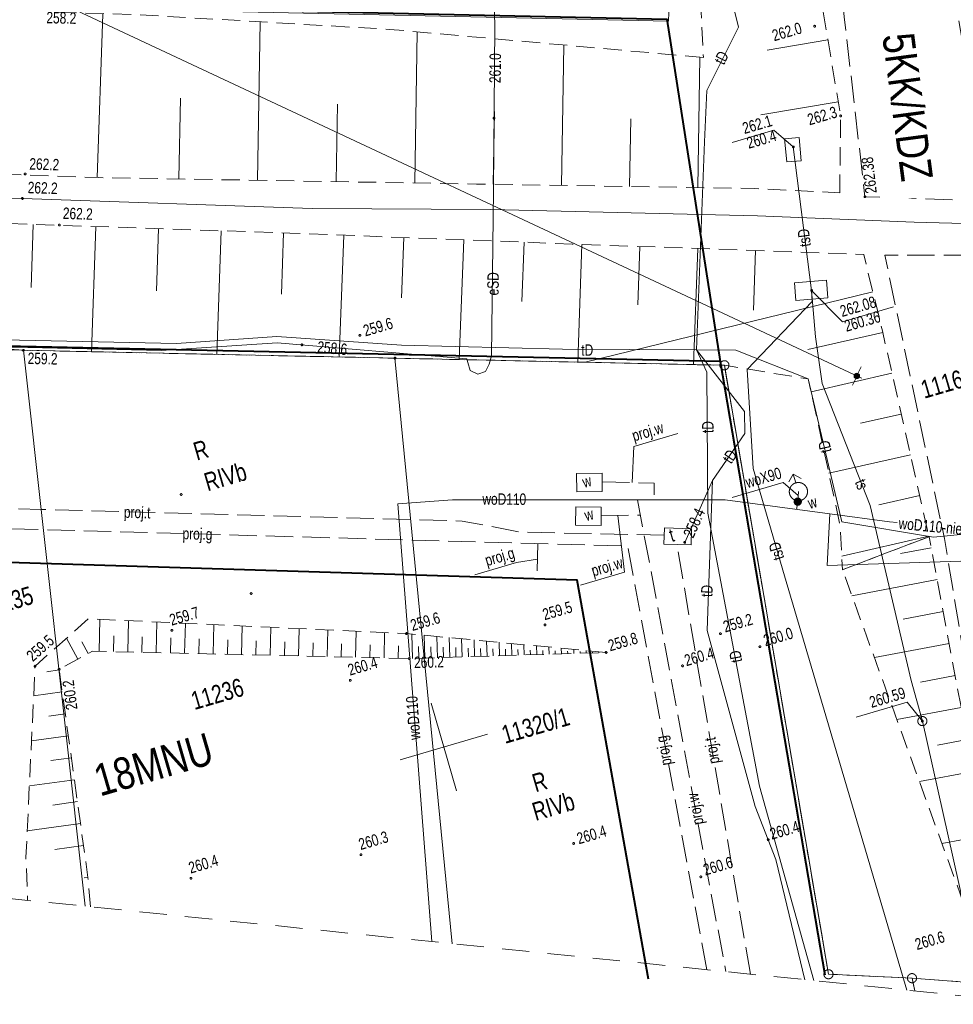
# Model space of a CAD drawing. Header units: millimetres. Extents: x -105537 to 923666, y -162842 to 175608.
# Tile 33 of 41: x 135949 to 187188, y -94240 to -40228. Entities that reach past the tile are written whole.
import ezdxf
from ezdxf.xclip import XClip

# ---------------------------------------------------------------- set-up
doc = ezdxf.new("R2010")
doc.units = ezdxf.units.MM
doc.header["$MEASUREMENT"] = 0
doc.header["$XCLIPFRAME"] = 0
for name, pattern in [('1053', [2000, 1500, -500]), ('2', [2000, 1500, -500]), ('2216', [2500, 1500, -1000]), ('2217', [2000, 1500, -500]), ('2218', [1000, 500, -500]), ('3820', [1500, 1000, -500]), ('Wipeout_Contour', [1000, 0, -1000])]:
    doc.linetypes.add(name, pattern=pattern)
for name, color, linetype, lineweight, true_color in [('199-Z Wymiary i opisy_Nr_pióra__226', 7, 'Continuous', 40, 0x59c9ff), ('PZT_MPZP_Nr_pióra__226', 7, 'Continuous', 40, 0x59c9ff), ('Wadowice Wałowa mdcp500_2_teren_zamkniety_Nr_pióra__9', 7, 'Continuous', 18, 0xaaaaaa)]:
    doc.layers.add(name, color=color, linetype=linetype, lineweight=lineweight, true_color=true_color)
doc.layers.add('A__!REF_RYSUNKI', color=7, linetype='Continuous')
doc.layers.add('Nowe_A_WYM_SYTUACJA', color=7, linetype='Continuous')
for name, color, linetype, lineweight in [('Nowe_A_WYM_SYTUACJA_Nr_pióra__1', 7, 'Continuous', 13), ('Nowe_A_WYM_SYTUACJA_Nr_pióra__45', 7, 'Continuous', 15), ('Nowe_A_WYM_SYTUACJA_Nr_pióra__85', 7, 'Continuous', 13), ('Wadowice Wałowa mdcp500_2_EGB_DzialkaEwidencyjna_Nr_pióra__3', 3, 'Continuous', 18), ('Wadowice Wałowa mdcp500_2_EGB_KonturKlasyfikacyjny_Nr_pióra__86', 86, 'Continuous', 18), ('Wadowice Wałowa mdcp500_2_EGB_KonturUzytkuGruntowego_Nr_pióra__3', 3, 'Continuous', 18), ('Wadowice Wałowa mdcp500_2_EGB_PunktGraniczny_Nr_pióra__3', 3, 'Continuous', 18), ('Wadowice Wałowa mdcp500_2_GES_InneUrzadzeniaTowarzyszace_Nr_pióra__30', 30, 'Continuous', 18), ('Wadowice Wałowa mdcp500_2_GES_InneUrzadzeniaTowarzyszace_Nr_pióra__7', 7, 'Continuous', 18), ('Wadowice Wałowa mdcp500_2_GES_PrzewodElektroenergetyczny_Nr_pióra__1', 1, 'Continuous', 18), ('Wadowice Wałowa mdcp500_2_GES_PrzewodGazowy_Nr_pióra__56', 56, 'Continuous', 18), ('Wadowice Wałowa mdcp500_2_GES_PrzewodTelekomunikacyjny_Nr_pióra__30', 30, 'Continuous', 18), ('Wadowice Wałowa mdcp500_2_GES_PrzewodWodociagowy_Nr_pióra__5', 5, 'Continuous', 18), ('Wadowice Wałowa mdcp500_2_GES_Rzedna_Nr_pióra__1', 1, 'Continuous', 18), ('Wadowice Wałowa mdcp500_2_GES_Rzedna_Nr_pióra__30', 30, 'Continuous', 18), ('Wadowice Wałowa mdcp500_2_GES_UrzadzeniaSiecWodociagowa_Nr_pióra__5', 5, 'Continuous', 18), ('Wadowice Wałowa mdcp500_2_GES_UrzadzeniaTowarzyszczaceLin_Nr_pióra__7', 7, 'Continuous', 18), ('Wadowice Wałowa mdcp500_2_linie_mpzp_Nr_pióra__135', 135, 'Continuous', 18), ('Wadowice Wałowa mdcp500_2_OT_Komunikacja_Nr_pióra__7', 7, 'Continuous', 18), ('Wadowice Wałowa mdcp500_2_OT_Rzedna_Nr_pióra__7', 7, 'Continuous', 18), ('Wadowice Wałowa mdcp500_2_OT_Skarpa_Nr_pióra__7', 7, 'Continuous', 18), ('Wadowice Wałowa mdcp500_2_siatka_Nr_pióra__7', 7, 'Continuous', 18), ('Wadowice Wałowa mdcp500_2_zakres_mapy_Nr_pióra__178', 178, 'Continuous', 18)]:
    doc.layers.add(name, color=color, linetype=linetype, lineweight=lineweight)
doc.styles.add('STYL_AUTOMATYCZNY_11', font='arial.ttf', dxfattribs={"width": 0.8})
doc.styles.add('STYL_AUTOMATYCZNY_5', font='arial.ttf')
doc.styles.add('STYL_AUTOMATYCZNY_6', font='arial.ttf', dxfattribs={"width": 0.75})
doc.linetypes.add('Linia zabudowy - nieprzekraczalna I WSC', pattern='A,0,[2,PAB.6.2 PROJEKT ZAGOSPODAROWANIA TERENU1.Shx,S=23.809524,R=0,X=0,Y=0.361417],-3000,0', length=3000)
doc.dimstyles.new('STYL_AUTOMATYCZNY__1', dxfattribs={"dimtxt": 1000, "dimasz": 570, "dimexe": 0.18, "dimexo": 0.0625, "dimgap": 0, "dimtad": 1, "dimlfac": 0.001, "dimzin": 0, "dimdsep": 46, "dimtxsty": 'STYL_AUTOMATYCZNY_5', "dimblk": 'ARROWHEAD_11', "dimblk1": 'ARROWHEAD_11', "dimblk2": 'ARROWHEAD_11', "dimcen": 0.09, "dimse1": 1, "dimse2": 1, "dimclrd": 7, "dimclre": 7, "dimclrt": 7, "dimadec": 0, "dimazin": 0, "dimtfac": 1, "dimtdec": 4, "dimtmove": 0, "dimatfit": 3, "dimfxl": 1, "dimtolj": 1, "dimtzin": 0, "dimarcsym": 0})

# ---------------------------------------------------------------- blocks, each defined once
blk = doc.blocks.new('*D83')
at = {"layer": 'Nowe_A_WYM_SYTUACJA_Nr_pióra__45', "linetype": 'Continuous', "lineweight": 15}
for points in [[(39365, 6908), (39376, 6850), (39409, 6802), (39457, 6769), (39515, 6758), (39572, 6769), (39621, 6802), (39653, 6850), (39665, 6908), (39653, 6965), (39621, 7014), (39572, 7046), (39515, 7058), (39457, 7046), (39409, 7014), (39376, 6965)], [(181743, -59771), (181754, -59829), (181787, -59877), (181835, -59910), (181893, -59921), (181950, -59910), (181999, -59877), (182031, -59829), (182043, -59771), (182031, -59714), (181999, -59665), (181950, -59633), (181893, -59621), (181835, -59633), (181787, -59665), (181754, -59714)]]:
    blk.add_hatch(color=7, dxfattribs=at).paths.add_polyline_path(points)
at = {"layer": 'Nowe_A_WYM_SYTUACJA_Nr_pióra__45', "color": 7, "linetype": 'Continuous', "lineweight": 15}
for centre in [(39515, 6908), (181893, -59771)]:
    blk.add_circle(centre, 150, dxfattribs=at)
at = {"layer": 'Nowe_A_WYM_SYTUACJA_Nr_pióra__85', "color": 7, "linetype": 'Continuous', "lineweight": 13}
for p, q in [((39243, 7035), (39379, 6971)), ((39578, 7044), (39753, 7417)), ((39276, 6398), (39451, 6772)), ((39651, 6844), (181757, -59708)), ((181956, -59635), (182131, -59262)), ((181654, -60281), (181829, -59907)), ((182029, -59835), (182164, -59899))]:
    blk.add_line(p, q, dxfattribs=at)
at = {"layer": 'Nowe_A_WYM_SYTUACJA_Nr_pióra__1', "color": 7, "lineweight": 13, "insert": (108889, -25361), "char_height": 1000, "attachment_point": 7, "rotation": 334.9052, "style": 'STYL_AUTOMATYCZNY_5'}
blk.add_mtext('\\A1;{\\pql;\\fArial|b1|i0|c238|p0;\\W1.000000;157,22}', dxfattribs=at)
blk = doc.blocks.new('ARROWHEAD_11')
at = {"color": 0, "linetype": 'Continuous', "lineweight": 0}
blk.add_line((0, 0), (-1, 0), dxfattribs=at)
at = {"color": 0, "linetype": 'Continuous', "lineweight": 0, "const_width": 0.25, "flags": 128}
blk.add_lwpolyline([(-0.125, 0, 1), (0.125, 0, 1)], format="xyb", close=True, dxfattribs=at)
blk = doc.blocks.new('Rysunek_3_2', base_point=(-5551989123, -7375062639))
at = {"layer": 'Wadowice Wałowa mdcp500_2_EGB_DzialkaEwidencyjna_Nr_pióra__3', "color": 3, "linetype": 'Continuous', "lineweight": 18, "flags": 128}
for points in [[(-36345, -54422), (-12252, -55608), (2117, -55662), (4736, -55680), (19636, -55735), (32635, -56093), (45189, -56425), (61981, -56752), (64130, -56834), (83823, -57253), (96316, -57770), (103566, -57668), (117714, -57963), (131048, -58255), (136151, -58362), (156546, -58795), (174626, -59184), (180337, -92590), (184921, -92806), (189724, -93167), (189917, -94000)], [(139534, -88859), (136151, -58362), (131048, -58255), (134359, -88331)], [(159676, -90914), (156546, -58795), (136151, -58362)], [(136151, -58362), (139534, -88859)], [(174626, -59184), (156546, -58795), (159676, -90914)], [(185069, -93505), (184921, -92806), (180337, -92590), (174626, -59184)]]:
    blk.add_lwpolyline(points, dxfattribs=at)
at = {"layer": 'Wadowice Wałowa mdcp500_2_EGB_KonturKlasyfikacyjny_Nr_pióra__86', "color": 86, "linetype": '2217', "lineweight": 18, "flags": 128}
for points in [[(136151, -58362), (131048, -58255)], [(156546, -58795), (136151, -58362)], [(174626, -59184), (156546, -58795)], [(180337, -92590), (174626, -59184)], [(184921, -92806), (180337, -92590)], [(185069, -93505), (184921, -92806)]]:
    blk.add_lwpolyline(points, dxfattribs=at)
at = {"layer": 'Wadowice Wałowa mdcp500_2_EGB_KonturUzytkuGruntowego_Nr_pióra__3', "color": 3, "linetype": '2218', "lineweight": 18, "flags": 128}
for points in [[(131048, -58255), (136151, -58362)], [(136151, -58362), (156546, -58795)], [(156546, -58795), (174626, -59184)], [(174626, -59184), (180337, -92590)], [(180337, -92590), (184921, -92806)], [(184921, -92806), (189724, -93167)], [(185069, -93505), (184921, -92806)]]:
    blk.add_lwpolyline(points, dxfattribs=at)
at = {"layer": 'Wadowice Wałowa mdcp500_2_EGB_PunktGraniczny_Nr_pióra__3', "color": 3, "linetype": 'Continuous', "lineweight": 18}
for centre, radius in [((136151, -58362), 50), ((136151, -58362), 45), ((136151, -58362), 40), ((136151, -58362), 35), ((136151, -58362), 30), ((136151, -58362), 25), ((136151, -58362), 20), ((136151, -58362), 15), ((136151, -58362), 10), ((136151, -58362), 5), ((156546, -58795), 50), ((156546, -58795), 45), ((156546, -58795), 40), ((156546, -58795), 35), ((156546, -58795), 30), ((156546, -58795), 25), ((156546, -58795), 20), ((156546, -58795), 15), ((156546, -58795), 10), ((156546, -58795), 5), ((174626, -59184), 250), ((180337, -92590), 250), ((184921, -92806), 250)]:
    blk.add_circle(centre, radius, dxfattribs=at)
at = {"layer": 'Wadowice Wałowa mdcp500_2_GES_InneUrzadzeniaTowarzyszace_Nr_pióra__30', "color": 30, "linetype": 'Continuous', "lineweight": 18, "flags": 128}
for points in [[(178044, -48033), (178847, -47965), (178725, -46689), (177925, -46766)], [(178467, -54669), (178550, -55635), (180309, -55487), (180226, -54522)]]:
    blk.add_lwpolyline(points, close=True, dxfattribs=at)
at = {"layer": 'Wadowice Wałowa mdcp500_2_GES_InneUrzadzeniaTowarzyszace_Nr_pióra__30', "color": 30, "linetype": 'Continuous', "lineweight": 18}
blk.add_circle((185490, -78704), 250, dxfattribs=at)
at = {"layer": 'Wadowice Wałowa mdcp500_2_GES_InneUrzadzeniaTowarzyszace_Nr_pióra__7', "color": 7, "linetype": 'Continuous', "lineweight": 18, "flags": 128}
blk.add_lwpolyline([(171308, -68993), (172800, -69038), (172827, -68165), (171341, -68109)], close=True, dxfattribs=at)
at = {"layer": 'Wadowice Wałowa mdcp500_2_GES_PrzewodElektroenergetyczny_Nr_pióra__1', "color": 1, "linetype": 'Continuous', "lineweight": 18, "flags": 128}
blk.add_lwpolyline([(133332, -58316), (135579, -58185), (143707, -58379), (150082, -57949), (160491, -58823), (160550, -59024), (160679, -59466), (161085, -59681), (161521, -59533), (161724, -59120), (161842, -58669), (161944, -49578), (162029, -40574), (161785, -31084), (163275, -30692), (166044, -30937), (166420, -30869), (166708, -30608), (166798, -30238), (166670, -29869), (165490, -28713), (163212, -28512)], dxfattribs=at)
at = {"layer": 'Wadowice Wałowa mdcp500_2_GES_PrzewodGazowy_Nr_pióra__56', "color": 56, "linetype": '2', "lineweight": 18, "flags": 128}
for points in [[(173661, -92341), (169319, -69104), (96653, -67066)], [(164394, -68966), (164347, -70771)]]:
    blk.add_lwpolyline(points, dxfattribs=at)
at = {"layer": 'Wadowice Wałowa mdcp500_2_GES_PrzewodGazowy_Nr_pióra__56', "color": 56, "linetype": 'Continuous', "lineweight": 18, "flags": 128}
blk.add_lwpolyline([(164372, -69813), (163209, -70006), (160923, -70672)], dxfattribs=at)
at = {"layer": 'Wadowice Wałowa mdcp500_2_GES_PrzewodTelekomunikacyjny_Nr_pióra__30', "color": 30, "linetype": 'Continuous', "lineweight": 18, "flags": 128}
for points in [[(172420, 22509), (172502, 7962), (172943, -9679), (172213, -25515), (173688, -27575), (173563, -33152), (175400, -40637), (173665, -44121), (173526, -46933)], [(173526, -46933), (173101, -58347)], [(179410, -55082), (178408, -47208)], [(173101, -58347), (165736, -58305), (156902, -58087), (150063, -57600), (144561, -57985), (128185, -57652), (108729, -57049), (93116, -56369), (62280, -55061), (55311, -55310), (44508, -55624), (26221, -54670), (6921, -53741), (-8734, -53167), (-9837, -52957), (-36892, -52884)], [(184640, -93461), (177921, -70744), (176204, -64849), (175883, -59422), (179441, -55688), (179410, -55082)], [(188897, -93897), (185490, -78704), (184882, -76475), (182619, -66885), (179990, -60183), (179632, -57632), (179410, -55082)], [(173101, -58347), (175722, -61729), (175746, -62920), (173970, -65510), (172447, -68901)], [(179533, -92940), (176552, -82277), (173708, -67294), (173663, -59558), (173101, -58347)], [(214677, -63962), (204251, -65844), (194704, -65677), (194122, -67826), (186094, -68623), (181066, -67775), (179231, -59936), (175259, -58353), (173101, -58347)], [(173970, -65510), (173725, -72143), (173670, -73742), (176316, -83397), (177452, -86295), (179032, -92889)]]:
    blk.add_lwpolyline(points, dxfattribs=at)
at = {"layer": 'Wadowice Wałowa mdcp500_2_GES_PrzewodTelekomunikacyjny_Nr_pióra__30', "color": 30, "linetype": '2', "lineweight": 18, "flags": 128}
for points in [[(171323, -68510), (163418, -68334), (160242, -67728), (137143, -67093), (122715, -66692)], [(176052, -92585), (172022, -69014)]]:
    blk.add_lwpolyline(points, dxfattribs=at)
at = {"layer": 'Wadowice Wałowa mdcp500_2_GES_PrzewodWodociagowy_Nr_pióra__5', "color": 5, "linetype": 'Continuous', "lineweight": 18, "flags": 128}
for points in [[(169558, -65624), (169656, -63637), (172069, -62934)], [(178678, -66336), (177849, -65616), (175055, -66430)], [(178586, -67092), (178650, -66667), (178687, -66115)], [(180416, -67330), (174676, -66575), (159707, -66571), (156696, -66782), (158566, -90801)], [(168771, -67421), (169149, -70540), (166735, -71243)], [(202138, -68813), (202252, -69457), (180272, -70163), (180416, -67330)], [(180416, -67330), (183678, -67765), (184108, -67803)]]:
    blk.add_lwpolyline(points, dxfattribs=at)
at = {"layer": 'Wadowice Wałowa mdcp500_2_GES_PrzewodWodociagowy_Nr_pióra__5', "color": 5, "linetype": '2', "lineweight": 18, "flags": 128}
for points in [[(167916, -65575), (170774, -65660), (170758, -66570)], [(169862, -66571), (174701, -92447)], [(167864, -67434), (170011, -67403)]]:
    blk.add_lwpolyline(points, dxfattribs=at)
at = {"layer": 'Wadowice Wałowa mdcp500_2_GES_Rzedna_Nr_pióra__1', "color": 1, "linetype": 'Continuous', "lineweight": 18}
for centre in [(161981, -45630), (151438, -58064)]:
    blk.add_circle(centre, 50, dxfattribs=at)
at = {"layer": 'Wadowice Wałowa mdcp500_2_GES_Rzedna_Nr_pióra__30', "color": 30, "linetype": 'Continuous', "lineweight": 18, "flags": 128}
for points in [[(178408, -47208), (177341, -46293), (175054, -46959)], [(179410, -55082), (181102, -56796), (183897, -55982)], [(185490, -78704), (184654, -77673), (181859, -78487)]]:
    blk.add_lwpolyline(points, dxfattribs=at)
at = {"layer": 'Wadowice Wałowa mdcp500_2_GES_Rzedna_Nr_pióra__30', "color": 30, "linetype": 'Continuous', "lineweight": 18}
for centre in [(178408, -47208), (179410, -55082), (172447, -68901), (185490, -78704)]:
    blk.add_circle(centre, 50, dxfattribs=at)
at = {"layer": 'Wadowice Wałowa mdcp500_2_GES_UrzadzeniaSiecWodociagowa_Nr_pióra__5', "color": 5, "linetype": 'Continuous', "lineweight": 18}
for p, q in [((178169, -65588), (178407, -65155)), ((178547, -65635), (178407, -65155)), ((178407, -65155), (178841, -65393))]:
    blk.add_line(p, q, dxfattribs=at)
at = {"layer": 'Wadowice Wałowa mdcp500_2_GES_UrzadzeniaSiecWodociagowa_Nr_pióra__5', "color": 5, "linetype": 'Continuous', "lineweight": 18, "flags": 128}
for points in [[(166525, -66127), (167925, -66104), (167915, -65107), (166513, -65120)], [(166452, -67950), (167853, -67969), (167866, -66975), (166474, -66954)]]:
    blk.add_lwpolyline(points, close=True, dxfattribs=at)
at = {"layer": 'Wadowice Wałowa mdcp500_2_GES_UrzadzeniaSiecWodociagowa_Nr_pióra__5', "color": 5, "linetype": 'Continuous', "lineweight": 18}
for centre, radius in [((178687, -66115), 500), ((178650, -66667), 200), ((178650, -66667), 180), ((178650, -66667), 160), ((178650, -66667), 140), ((178650, -66667), 120), ((178650, -66667), 100), ((178650, -66667), 80), ((178650, -66667), 60), ((178650, -66667), 40), ((178650, -66667), 20)]:
    blk.add_circle(centre, radius, dxfattribs=at)
at = {"layer": 'Wadowice Wałowa mdcp500_2_GES_UrzadzeniaTowarzyszczaceLin_Nr_pióra__7', "color": 7, "linetype": 'Continuous', "lineweight": 18, "flags": 128}
blk.add_lwpolyline([(179410, -55082), (178408, -47208)], dxfattribs=at)
at = {"layer": 'Wadowice Wałowa mdcp500_2_linie_mpzp_Nr_pióra__135', "color": 135, "linetype": 'Continuous', "lineweight": 18, "flags": 128}
for points in [[(-36429, -17520), (-36210, -35636), (171459, -40206), (174429, -59217), (180140, -92623)], [(174391, -58979), (156550, -58595), (136155, -58162), (131052, -58055), (117718, -57763), (103567, -57468), (96318, -57570), (83829, -57053), (64135, -56634), (61987, -56552), (45194, -56225), (32641, -55893), (19639, -55535), (4737, -55480), (2118, -55462), (-12246, -55408), (-36338, -54213)]]:
    blk.add_lwpolyline(points, dxfattribs=at)
at = {"layer": 'Wadowice Wałowa mdcp500_2_OT_Komunikacja_Nr_pióra__7', "color": 7, "linetype": '1053', "lineweight": 18, "flags": 128}
for points in [[(176853, 23233), (178081, -9974), (175711, -11956), (171109, -15359), (166848, -15392), (165970, -15345), (168061, -22808), (169832, -23490), (172068, -24443), (174354, -25641), (176516, -27199), (178167, -28968), (179710, -31476), (180361, -32245), (181201, -40062), (182338, -49938), (189127, -50179), (187247, -38759), (186056, -29055), (186519, -27784), (187311, -26679), (188363, -25820), (188163, -24347), (187646, -17030), (186533, -16177), (185598, -15148), (184865, -13955), (183659, 17930), (183488, 23208)], [(193357, -71351), (191103, -60789), (189564, -53145), (183430, -53151), (186696, -68687), (188425, -78985)]]:
    blk.add_lwpolyline(points, dxfattribs=at)
at = {"layer": 'Wadowice Wałowa mdcp500_2_OT_Komunikacja_Nr_pióra__7', "color": 7, "linetype": 'Continuous', "lineweight": 18, "flags": 128}
blk.add_lwpolyline([(213777, -52481), (195356, -51614), (185038, -51339), (176434, -50981), (161808, -50648), (152006, -50577), (136100, -50034), (120218, -49682), (100081, -48955), (84530, -48454), (72369, -48185), (55571, -47620), (43016, -47247), (33436, -46934), (23815, -46695), (9954, -46275), (-5255, -45873), (-20553, -45382), (-36719, -44915), (-39766, -44799)], dxfattribs=at)
at = {"layer": 'Wadowice Wałowa mdcp500_2_OT_Rzedna_Nr_pióra__7', "color": 7, "linetype": 'Continuous', "lineweight": 18}
for centre in [(179582, -40585), (181005, -45504), (136249, -48688), (136100, -50034), (182338, -49938), (138129, -51495), (154619, -57544), (136151, -58362), (144810, -66276), (148653, -71708), (164777, -73427), (144303, -73725), (157176, -73902), (174407, -73913), (168134, -74938), (176573, -74626), (157326, -75274), (136794, -75694), (138114, -75861), (172327, -75675), (154091, -76467), (177031, -85210), (166353, -85415), (154680, -86034), (145349, -87325), (173333, -87245)]:
    blk.add_circle(centre, 50, dxfattribs=at)
at = {"layer": 'Wadowice Wałowa mdcp500_2_OT_Skarpa_Nr_pióra__7', "color": 7, "linetype": '3820', "lineweight": 18, "flags": 128}
for points in [[(180951, -49717), (181005, -45504), (179460, -36267), (178916, -32291), (172816, -26225), (168159, -24217), (147257, -24046), (129930, -23886), (113248, -23434), (91467, -22925), (80746, -26705), (70697, -28715), (61616, -29830), (44992, -30433), (29563, -22877), (23385, -22479), (13131, -22175), (-10262, -21678), (-25279, -21938), (-45465, -28769)], [(-44754, -30769), (-35383, -27871), (-25154, -24724), (-5885, -25371), (11131, -25643), (20652, -25827), (29267, -26046), (44462, -35264), (64272, -32222), (80558, -29780), (90091, -26284), (99677, -26512), (117762, -27129), (138335, -27781), (156939, -28787), (168429, -29221), (171541, -31502), (173273, -38413), (173469, -42304)], [(173469, -42304), (156250, -40758), (142423, -39953), (123922, -39374), (100910, -38860), (90279, -38655), (71500, -38980), (48852, -39610), (31477, -40068), (24078, -40234), (19896, -39035), (-3772, -37233), (-12330, -36425), (-34831, -35699), (-43112, -35387)], [(-40381, -43070), (-36277, -43213), (-18528, -43646), (-4925, -44110), (4484, -44410), (17288, -44920), (34842, -45576), (49579, -46002), (70691, -46642), (81237, -47018), (97243, -47438), (110510, -47896), (124803, -48367), (140277, -48890), (161023, -49242), (176270, -49487), (180951, -49717)], [(-36979, -52637), (-28157, -52638), (-14173, -52658), (1769, -52930), (16515, -53207), (34086, -53494), (45571, -53981), (61839, -54585), (74668, -55004), (92669, -55728), (113625, -56727), (136151, -58362), (156546, -58795), (174626, -59184), (179231, -59936), (180980, -67978), (181102, -70400), (185855, -68589), (183294, -57294), (182271, -53103), (166273, -52535), (150777, -51935), (129096, -51199), (112826, -50658), (88600, -49841), (69610, -49259), (49727, -48656), (35626, -48160), (16124, -47863), (402, -47558), (-22148, -47023), (-37460, -46589), (-39148, -46537)], [(190852, -94095), (190371, -91312), (189420, -87548), (185855, -68589), (181102, -70400), (188174, -89849), (188877, -92050)], [(168134, -74938), (157176, -73902), (139713, -73093), (136794, -75694), (136291, -86194), (136386, -88538)], [(139836, -88890), (139692, -87286), (138114, -75861), (139949, -74868), (157326, -75274), (168134, -74938)]]:
    blk.add_lwpolyline(points, dxfattribs=at)
at = {"layer": 'Wadowice Wałowa mdcp500_2_OT_Skarpa_Nr_pióra__7', "color": 7, "linetype": 'Continuous', "lineweight": 18, "flags": 128}
for points in [[(140201, -48888), (140504, -39932)], [(149003, -49038), (149151, -40345)], [(157628, -49184), (157769, -40894)], [(180308, -41339), (176966, -41898)], [(165682, -49317), (165806, -41616)], [(173165, -49437), (173280, -42287)], [(144691, -48965), (144766, -44529)], [(180875, -44728), (176632, -45438)], [(153316, -49111), (153388, -44853)], [(161941, -49256), (162005, -45268)], [(169424, -49377), (169484, -45664)], [(136695, -51457), (136577, -54913)], [(140130, -51573), (139897, -58441)], [(143565, -51690), (143449, -55102)], [(147000, -51807), (146770, -58587)], [(150435, -51923), (150321, -55292)], [(153734, -52049), (153476, -58730)], [(157033, -52177), (156905, -55488)], [(160332, -52304), (160077, -58871)], [(163630, -52432), (163504, -55687)], [(166806, -52553), (166577, -59011)], [(169982, -52666), (169868, -55873)], [(173159, -52779), (172932, -59147)], [(176335, -52892), (176219, -56158)], [(182774, -55165), (166984, -59019)], [(183316, -57392), (179200, -58325)], [(183823, -59627), (179382, -60634)], [(184329, -61862), (182099, -62367)], [(184836, -64096), (180356, -65112)], [(185343, -66331), (183093, -66842)], [(185850, -68566), (181064, -69651)], [(185968, -69191), (184297, -69505)], [(186298, -70945), (181620, -71824)], [(186628, -72699), (184433, -73111)], [(140313, -74877), (140354, -73123)], [(141876, -74913), (141916, -73195)], [(143440, -74950), (143479, -73268)], [(145003, -74986), (145041, -73340)], [(146566, -75023), (146604, -73412)], [(148129, -75060), (148166, -73485)], [(149693, -75096), (149729, -73557)], [(151256, -75133), (151291, -73629)], [(152819, -75169), (152853, -73701)], [(154382, -75206), (154416, -73774)], [(155946, -75242), (155978, -73846)], [(157509, -75269), (157467, -73929)], [(158190, -75248), (158151, -73994)], [(139146, -75303), (138524, -74153)], [(139708, -74999), (139361, -74358)], [(141095, -74895), (141115, -74027)], [(142658, -74932), (142678, -74082)], [(144221, -74968), (144241, -74136)], [(145784, -75005), (145804, -74190)], [(147348, -75041), (147366, -74245)], [(148911, -75078), (148929, -74299)], [(150474, -75114), (150492, -74354)], [(152037, -75151), (152055, -74408)], [(153601, -75187), (153618, -74462)], [(155164, -75224), (155180, -74517)], [(158871, -75226), (158835, -74059)], [(159553, -75205), (159519, -74123)], [(160234, -75184), (160203, -74188)], [(160915, -75163), (160887, -74253)], [(161597, -75142), (161571, -74317)], [(162278, -75120), (162255, -74382)], [(162959, -75099), (162939, -74447)], [(163641, -75078), (163623, -74512)], [(186958, -74452), (182856, -75223)], [(156727, -75260), (156743, -74571)], [(157849, -75258), (157829, -74610)], [(158531, -75237), (158512, -74632)], [(159212, -75216), (159195, -74653)], [(159893, -75195), (159877, -74675)], [(160575, -75173), (160560, -74697)], [(161256, -75152), (161243, -74719)], [(161937, -75131), (161925, -74740)], [(162619, -75110), (162608, -74762)], [(163300, -75089), (163291, -74784)], [(163981, -75067), (163973, -74806)], [(164322, -75057), (164307, -74576)], [(164663, -75046), (164656, -74827)], [(165003, -75036), (164991, -74641)], [(165344, -75025), (165339, -74849)], [(165685, -75015), (165675, -74706)], [(166025, -75004), (166021, -74871)], [(166366, -74993), (166359, -74770)], [(166707, -74983), (166704, -74893)], [(167047, -74972), (167043, -74835)], [(167388, -74962), (167387, -74915)], [(167729, -74951), (167727, -74900)], [(168069, -74940), (168069, -74936)], [(138119, -75901), (137447, -75994)], [(187287, -76206), (185380, -76564)], [(138285, -77105), (136716, -77322)], [(138452, -78308), (137554, -78432)], [(187617, -77960), (184092, -78623)], [(138618, -79511), (136598, -79790)], [(187947, -79713), (186328, -80018)], [(138784, -80715), (137661, -80870)], [(188277, -81467), (185328, -82022)], [(138950, -81918), (136479, -82259)], [(139117, -83121), (137768, -83307)], [(139283, -84324), (136361, -84728)], [(188936, -84975), (186564, -85421)], [(139449, -85528), (137875, -85745)], [(139692, -87291), (139493, -87309)]]:
    blk.add_lwpolyline(points, dxfattribs=at)
at = {"layer": 'Wadowice Wałowa mdcp500_2_siatka_Nr_pióra__7', "color": 7, "linetype": 'Continuous', "lineweight": 18}
blk.add_line((159229, -80126), (159229, -80126), dxfattribs=at)
at = {"layer": 'Wadowice Wałowa mdcp500_2_siatka_Nr_pióra__7', "color": 7, "linetype": 'Continuous', "lineweight": 18, "flags": 128}
for points in [[(159928, -82526), (158530, -77726)], [(156829, -80825), (161629, -79427)]]:
    blk.add_lwpolyline(points, dxfattribs=at)
at = {"layer": 'Wadowice Wałowa mdcp500_2_teren_zamkniety_Nr_pióra__9', "color": 253, "linetype": 'Continuous', "lineweight": 18, "true_color": 0xaaaaaa, "flags": 128}
blk.add_lwpolyline([(-36212, -35736), (-35614, -17653), (-6869, -18778), (55550, -21238), (72350, -21698), (171906, -24423), (172155, -24600), (171556, -40308)], close=True, dxfattribs=at)
at = {"layer": 'Wadowice Wałowa mdcp500_2_zakres_mapy_Nr_pióra__178', "color": 178, "linetype": '2216', "lineweight": 18, "flags": 128}
blk.add_lwpolyline([(-40483, 56408), (-5213, 67491), (39821, 70990), (82874, 71190), (110281, 22047), (166247, 18451), (167791, 23267), (190180, 23749), (210929, -16171), (215662, -76514), (204751, -90911), (192280, -94240), (99368, -84761), (95395, -58866), (-13644, -56772), (-14810, -56089), (-36248, -54694), (-51798, -10956), (-46825, 27703)], close=True, dxfattribs=at)
at = {"layer": 'Wadowice Wałowa mdcp500_2_EGB_DzialkaEwidencyjna_Nr_pióra__3', "color": 3, "linetype": 'Continuous', "lineweight": 18, "char_height": 1000, "rotation": 16.2415, "style": 'STYL_AUTOMATYCZNY_6'}
for s, insert, attachment_point in [('\\A1;{\\pql;\\fArial|b0|i0|c238|p0;\\W0.750000;11169/5}', (185310, -60065), 1), ('\\A1;{\\pql;\\fArial|b0|i0|c238|p0;\\W0.750000;11235}', (133850, -72583), 4), ('\\A1;{\\pql;\\fArial|b0|i0|c238|p0;\\W0.750000;11236}', (145542, -78114), 7), ('\\A1;{\\pql;\\fArial|b0|i0|c238|p0;\\W0.750000;11320/1}', (162585, -79970), 7)]:
    blk.add_mtext(s, dxfattribs=dict(at, insert=insert, attachment_point=attachment_point))
at = {"layer": 'Wadowice Wałowa mdcp500_2_EGB_KonturKlasyfikacyjny_Nr_pióra__86', "color": 86, "linetype": 'Continuous', "lineweight": 18, "char_height": 1000, "attachment_point": 1, "rotation": 16.2415, "style": 'STYL_AUTOMATYCZNY_6'}
for insert in [(145979, -65142), (163982, -83224)]:
    blk.add_mtext('\\A1;{\\pql;\\fArial|b0|i0|c238|p0;\\W0.750000;RIVb}', dxfattribs=dict(at, insert=insert))
at = {"layer": 'Wadowice Wałowa mdcp500_2_EGB_KonturUzytkuGruntowego_Nr_pióra__3', "color": 3, "linetype": 'Continuous', "lineweight": 18, "char_height": 1000, "attachment_point": 7, "rotation": 16.2415, "style": 'STYL_AUTOMATYCZNY_6'}
for insert in [(145668, -64419), (164262, -82613)]:
    blk.add_mtext('\\A1;{\\pql;\\fArial|b0|i0|c238|p0;\\W0.750000;R}', dxfattribs=dict(at, insert=insert))
at = {"layer": 'Wadowice Wałowa mdcp500_2_GES_InneUrzadzeniaTowarzyszace_Nr_pióra__7', "color": 7, "linetype": 'Continuous', "lineweight": 18, "insert": (171730, -68891), "char_height": 750, "attachment_point": 7, "rotation": 16.2415, "style": 'STYL_AUTOMATYCZNY_6'}
blk.add_mtext('\\A1;{\\pql;\\fArial|b0|i0|c238|p0;\\W0.750000;t}', dxfattribs=at)
at = {"layer": 'Wadowice Wałowa mdcp500_2_GES_PrzewodElektroenergetyczny_Nr_pióra__1', "color": 1, "linetype": 'Continuous', "lineweight": 18, "insert": (161924, -55353), "char_height": 625, "attachment_point": 4, "rotation": 89.3124, "style": 'STYL_AUTOMATYCZNY_6'}
blk.add_mtext('\\A1;{\\pql;\\fArial|b0|i0|c238|p0;\\W0.750000;eSD}', dxfattribs=at)
at = {"layer": 'Wadowice Wałowa mdcp500_2_GES_PrzewodGazowy_Nr_pióra__56', "color": 56, "linetype": 'Continuous', "lineweight": 18, "char_height": 625, "style": 'STYL_AUTOMATYCZNY_6'}
for insert, attachment_point, rotation in [((144887, -68506), 4, 358.332), ((161646, -70390), 7, 16.2415), ((171534, -81112), 4, 100.4422)]:
    blk.add_mtext('\\A1;{\\pql;\\fArial|b0|i0|c238|p0;\\W0.750000;proj.g}', dxfattribs=dict(at, insert=insert, attachment_point=attachment_point, rotation=rotation))
at = {"layer": 'Wadowice Wałowa mdcp500_2_GES_PrzewodTelekomunikacyjny_Nr_pióra__30', "color": 30, "linetype": 'Continuous', "lineweight": 18, "char_height": 625, "attachment_point": 4, "style": 'STYL_AUTOMATYCZNY_6'}
for s, insert, rotation in [('\\A1;{\\pql;\\fArial|b0|i0|c238|p0;\\W0.750000;tD}', (174321, -42609), 63.5321), ('\\A1;{\\pql;\\fArial|b0|i0|c238|p0;\\W0.750000;tsD}', (179069, -52680), 97.2459), ('\\A1;{\\pql;\\fArial|b0|i0|c238|p0;\\W0.750000;tD}', (166771, -58350), 359.5019), ('\\A1;{\\pql;\\fArial|b0|i0|c238|p0;\\W0.750000;tD}', (173720, -62902), 90.2957), ('\\A1;{\\pql;\\fArial|b0|i0|c238|p0;\\W0.750000;tD}', (180210, -63968), 102.8033), ('\\A1;{\\pql;\\fArial|b0|i0|c238|p0;\\W0.750000;tD}', (174737, -64457), 55.4268), ('\\A1;{\\pql;\\fArial|b0|i0|c238|p0;\\W0.750000;ts}', (182064, -65478), 291.3462), ('\\A1;{\\pql;\\fArial|b0|i0|c238|p0;\\W0.750000;proj.t}', (141667, -67327), 358.3518), ('\\A1;{\\pql;\\fArial|b0|i0|c238|p0;\\W0.750000;tsD}', (177617, -69852), 106.3742), ('\\A1;{\\pql;\\fArial|b0|i0|c238|p0;\\W0.750000;tD}', (173653, -71889), 88.033), ('\\A1;{\\pql;\\fArial|b0|i0|c238|p0;\\W0.750000;tD}', (175307, -75486), 100.5437), ('\\A1;{\\pql;\\fArial|b0|i0|c238|p0;\\W0.750000;proj.t}', (174153, -81028), 99.5136)]:
    blk.add_mtext(s, dxfattribs=dict(at, insert=insert, rotation=rotation))
at = {"layer": 'Wadowice Wałowa mdcp500_2_GES_PrzewodWodociagowy_Nr_pióra__5', "color": 5, "linetype": 'Continuous', "lineweight": 18, "char_height": 625, "style": 'STYL_AUTOMATYCZNY_6'}
for s, insert, attachment_point, rotation in [('\\A1;{\\pql;\\fArial|b0|i0|c238|p0;\\W0.750000;proj.w}', (169716, -63548), 7, 16.2415), ('\\A1;{\\pql;\\fArial|b0|i0|c238|p0;\\W0.750000;woX90}', (175895, -65937), 7, 16.2415), ('\\A1;{\\pql;\\fArial|b0|i0|c238|p0;\\W0.750000;woD110}', (161343, -66522), 4, 359.6751), ('\\A1;{\\pql;\\fArial|b0|i0|c238|p0;\\W0.750000;woD110-niecz.}', (184194, -67851), 4, 354.6419), ('\\A1;{\\pql;\\fArial|b0|i0|c238|p0;\\W0.750000;proj.w}', (167483, -70954), 7, 16.2415), ('\\A1;{\\pql;\\fArial|b0|i0|c238|p0;\\W0.750000;woD110}', (157641, -79729), 4, 94.3665), ('\\A1;{\\pql;\\fArial|b0|i0|c238|p0;\\W0.750000;proj.w}', (173275, -84374), 4, 100.4474)]:
    blk.add_mtext(s, dxfattribs=dict(at, insert=insert, attachment_point=attachment_point, rotation=rotation))
at = {"layer": 'Wadowice Wałowa mdcp500_2_GES_Rzedna_Nr_pióra__1', "color": 1, "linetype": 'Continuous', "lineweight": 18, "char_height": 625, "attachment_point": 4, "style": 'STYL_AUTOMATYCZNY_6'}
for s, insert, rotation in [('\\A1;{\\pql;\\fArial|b0|i0|c238|p0;\\W0.750000;261.0}', (162039, -43707), 89.367), ('\\A1;{\\pql;\\fArial|b0|i0|c238|p0;\\W0.750000;258.6}', (152289, -58177), 354.816)]:
    blk.add_mtext(s, dxfattribs=dict(at, insert=insert, rotation=rotation))
at = {"layer": 'Wadowice Wałowa mdcp500_2_GES_Rzedna_Nr_pióra__30', "color": 30, "linetype": 'Continuous', "lineweight": 18, "char_height": 625, "style": 'STYL_AUTOMATYCZNY_6'}
for s, insert, attachment_point, rotation in [('\\A1;{\\pql;\\fArial|b0|i0|c238|p0;\\W0.750000;262.1}', (175729, -46511), 7, 16.2415), ('\\A1;{\\pql;\\fArial|b0|i0|c238|p0;\\W0.750000;260.4}', (175965, -47321), 7, 16.2415), ('\\A1;{\\pql;\\fArial|b0|i0|c238|p0;\\W0.750000;262.08}', (181086, -56549), 7, 16.2415), ('\\A1;{\\pql;\\fArial|b0|i0|c238|p0;\\W0.750000;260.36}', (181322, -57360), 7, 16.2415), ('\\A1;{\\pql;\\fArial|b0|i0|c238|p0;\\W0.750000;258.4}', (172630, -68582), 4, 65.587), ('\\A1;{\\pql;\\fArial|b0|i0|c238|p0;\\W0.750000;260.59}', (182699, -77994), 7, 16.2415)]:
    blk.add_mtext(s, dxfattribs=dict(at, insert=insert, attachment_point=attachment_point, rotation=rotation))
at = {"layer": 'Wadowice Wałowa mdcp500_2_GES_UrzadzeniaSiecWodociagowa_Nr_pióra__5', "color": 5, "linetype": 'Continuous', "lineweight": 18, "char_height": 625, "attachment_point": 7, "rotation": 16.2415, "style": 'STYL_AUTOMATYCZNY_6'}
for insert in [(166935, -65919), (179314, -67071), (167048, -67740)]:
    blk.add_mtext('\\A1;{\\pql;\\fArial|b0|i0|c238|p0;\\W0.750000;w}', dxfattribs=dict(at, insert=insert))
at = {"layer": 'Wadowice Wałowa mdcp500_2_linie_mpzp_Nr_pióra__135', "color": 135, "linetype": 'Continuous', "lineweight": 18, "char_height": 1750, "attachment_point": 7, "style": 'STYL_AUTOMATYCZNY_6'}
for s, insert, rotation in [('\\A1;{\\pql;\\fArial|b0|i0|c238|p0;\\W0.750000;5KK/KDZ}', (185964, -48840), 99.3437), ('\\A1;{\\pql;\\fArial|b0|i0|c238|p0;\\W0.750000;18MNU}', (141108, -83112), 16.2415)]:
    blk.add_mtext(s, dxfattribs=dict(at, insert=insert, rotation=rotation))
at = {"layer": 'Wadowice Wałowa mdcp500_2_OT_Rzedna_Nr_pióra__7', "color": 7, "linetype": 'Continuous', "lineweight": 18, "char_height": 625, "style": 'STYL_AUTOMATYCZNY_6'}
for s, insert, attachment_point, rotation in [('\\A1;{\\pql;\\fArial|b0|i0|c238|p0;\\W0.750000;258.2}', (137422, -39797), 1, 358.7394), ('\\A1;{\\pql;\\fArial|b0|i0|c238|p0;\\W0.750000;262.0}', (177181, -40815), 1, 16.2415), ('\\A1;{\\pql;\\fArial|b0|i0|c238|p0;\\W0.750000;262.3}', (179296, -46036), 7, 16.2415), ('\\A1;{\\pql;\\fArial|b0|i0|c238|p0;\\W0.750000;262.2}', (136493, -47820), 1, 358.064), ('\\A1;{\\pql;\\fArial|b0|i0|c238|p0;\\W0.750000;262.38}', (182368, -49792), 1, 96.445), ('\\A1;{\\pql;\\fArial|b0|i0|c238|p0;\\W0.750000;262.2}', (136404, -49116), 1, 358.0456), ('\\A1;{\\pql;\\fArial|b0|i0|c238|p0;\\W0.750000;262.2}', (138330, -50529), 1, 358.0571), ('\\A1;{\\pql;\\fArial|b0|i0|c238|p0;\\W0.750000;259.6}', (154740, -57008), 1, 16.2415), ('\\A1;{\\pql;\\fArial|b0|i0|c238|p0;\\W0.750000;259.2}', (136395, -58488), 1, 358.7836), ('\\A1;{\\pql;\\fArial|b0|i0|c238|p0;\\W0.750000;259.5}', (164762, -73183), 7, 16.2415), ('\\A1;{\\pql;\\fArial|b0|i0|c238|p0;\\W0.750000;259.7}', (144288, -73481), 7, 16.2415), ('\\A1;{\\pql;\\fArial|b0|i0|c238|p0;\\W0.750000;259.6}', (157508, -73774), 7, 16.2415), ('\\A1;{\\pql;\\fArial|b0|i0|c238|p0;\\W0.750000;259.2}', (174669, -73856), 7, 16.2415), ('\\A1;{\\pql;\\fArial|b0|i0|c238|p0;\\W0.750000;259.5}', (136676, -75480), 7, 41.5116), ('\\A1;{\\pql;\\fArial|b0|i0|c238|p0;\\W0.750000;259.8}', (168355, -74890), 7, 16.2415), ('\\A1;{\\pql;\\fArial|b0|i0|c238|p0;\\W0.750000;260.0}', (176879, -74615), 7, 16.2415), ('\\A1;{\\pql;\\fArial|b0|i0|c238|p0;\\W0.750000;260.4}', (172541, -75706), 7, 16.2415), ('\\A1;{\\pql;\\fArial|b0|i0|c238|p0;\\W0.750000;260.4}', (154075, -76223), 7, 16.2415), ('\\A1;{\\pql;\\fArial|b0|i0|c238|p0;\\W0.750000;260.2}', (157584, -75174), 1, 1.5637), ('\\A1;{\\pql;\\fArial|b0|i0|c238|p0;\\W0.750000;260.2}', (138505, -78127), 1, 97.614), ('\\A1;{\\pql;\\fArial|b0|i0|c238|p0;\\W0.750000;260.4}', (177226, -85223), 7, 16.2415), ('\\A1;{\\pql;\\fArial|b0|i0|c238|p0;\\W0.750000;260.3}', (154665, -85790), 7, 16.2415), ('\\A1;{\\pql;\\fArial|b0|i0|c238|p0;\\W0.750000;260.4}', (166640, -85473), 7, 16.2415), ('\\A1;{\\pql;\\fArial|b0|i0|c238|p0;\\W0.750000;260.4}', (145333, -87081), 7, 16.2415), ('\\A1;{\\pql;\\fArial|b0|i0|c238|p0;\\W0.750000;260.6}', (173579, -87189), 7, 16.2415), ('\\A1;{\\pql;\\fArial|b0|i0|c238|p0;\\W0.750000;260.6}', (185021, -90669), 1, 16.2415)]:
    blk.add_mtext(s, dxfattribs=dict(at, insert=insert, attachment_point=attachment_point, rotation=rotation))

msp = doc.modelspace()

# ---------------------------------------------------------------- linework, layer by layer
at = {"layer": 'PZT_MPZP_Nr_pióra__226', "color": 151, "linetype": 'Continuous', "lineweight": 40, "true_color": 0x59c9ff}
for points in [[(-36429.18, -17520.246), (-36209.897, -35635.675), (171459.496, -40205.528), (174391.348, -58978.531), (180140.333, -92623.229)], [(174391.348, -58978.531), (103567.167, -57467.564), (96318.421, -57569.609), (30188.09, -55825.676), (19639.426, -55534.638), (-12246.254, -55408.17), (-36337.881, -54213.378)]]:
    msp.add_lwpolyline(points, dxfattribs=at)
at = {"layer": 'PZT_MPZP_Nr_pióra__226', "color": 151, "linetype": 'Linia zabudowy - nieprzekraczalna I WSC', "lineweight": 40, "true_color": 0x59c9ff}
msp.add_lwpolyline([(170454.033, -92852.293), (166537.671, -70967.871), (96435.286, -68792.2)], dxfattribs=at)

# ---------------------------------------------------------------- block references
at = {"layer": 'A__!REF_RYSUNKI', "color": 7, "linetype": 'Continuous', "lineweight": 13}
ref = msp.add_blockref('Rysunek_3_2', (-5551989123.249, -7375062639.407), dxfattribs=at)
XClip(ref).set_block_clipping_path([(-61241.4531575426, -107607.1502755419), (18474.2309784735, -84385.0293576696), (39659.2429552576, -157107.8322890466), (251319.9927157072, -95448.5543467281), (195865.5394707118, 94912.5971797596), (119370.7429366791, 72628.7588867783), (110592.302622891, 102762.9304267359), (-104289.334739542, 40165.3698595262)])

# ---------------------------------------------------------------- dimensions: what is measured, and where the dimension line sits
at = {"layer": 'Nowe_A_WYM_SYTUACJA', "color": 7, "linetype": 'Continuous', "lineweight": 13}
dim = msp.add_linear_dim(base=(181892.795, -59771.324), p1=(36350, 150), p2=(178697.338, -66594.492), angle=334.9051577, dimstyle='STYL_AUTOMATYCZNY__1', dxfattribs=at)
dim.commit()
dim.dimension.update_dxf_attribs({"geometry": '*D83', "text_midpoint": (110962.915, -25780.164), "dimtype": 160, "text_rotation": 334.9051577})

# ---------------------------------------------------------------- next in the draw order: wipeouts: each hides what was drawn before it
at = {"color": 151, "linetype": 'Wipeout_Contour', "lineweight": 40, "ltscale": 954453.30789, "true_color": 0x59c9ff}
msp.add_wipeout([(187100.065, -49726.225), (185914.404, -40740.376), (182196.611, -41230.93), (183382.273, -50216.779)], dxfattribs=at).dxf.layer = '199-Z Wymiary i opisy_Nr_pióra__226'
at = {"color": 151, "linetype": 'Wipeout_Contour', "lineweight": 40, "ltscale": 826181.228317, "true_color": 0x59c9ff}
msp.add_wipeout([(140660.091, -83904.059), (149362.105, -81369.06), (148313.281, -77768.712), (139611.267, -80303.711)], dxfattribs=at).dxf.layer = '199-Z Wymiary i opisy_Nr_pióra__226'

# ---------------------------------------------------------------- next in the draw order: texts
at = {"layer": '199-Z Wymiary i opisy_Nr_pióra__226', "color": 151, "linetype": 'Continuous', "lineweight": 40, "true_color": 0x59c9ff, "char_height": 1750, "attachment_point": 4, "style": 'STYL_AUTOMATYCZNY_11'}
for s, insert, rotation in [('\\A1;{\\pql;\\fArial|b0|i0|c238|p0;\\W0.800000;5\\fArial|b0|i0|c238|p0;\\W0.800000;KK/\\fArial|b0|i0|c238|p0;\\W0.800000;KDZ}', (184140.134, -40974.487), 277.5166187), ('\\A1;{\\pql;\\fArial|b0|i0|c238|p0;\\W0.800000;18MNU}', (140111.807, -82021.938), 16.2414656)]:
    msp.add_mtext(s, dxfattribs=dict(at, insert=insert, rotation=rotation))

doc.saveas('drawing.dxf')
